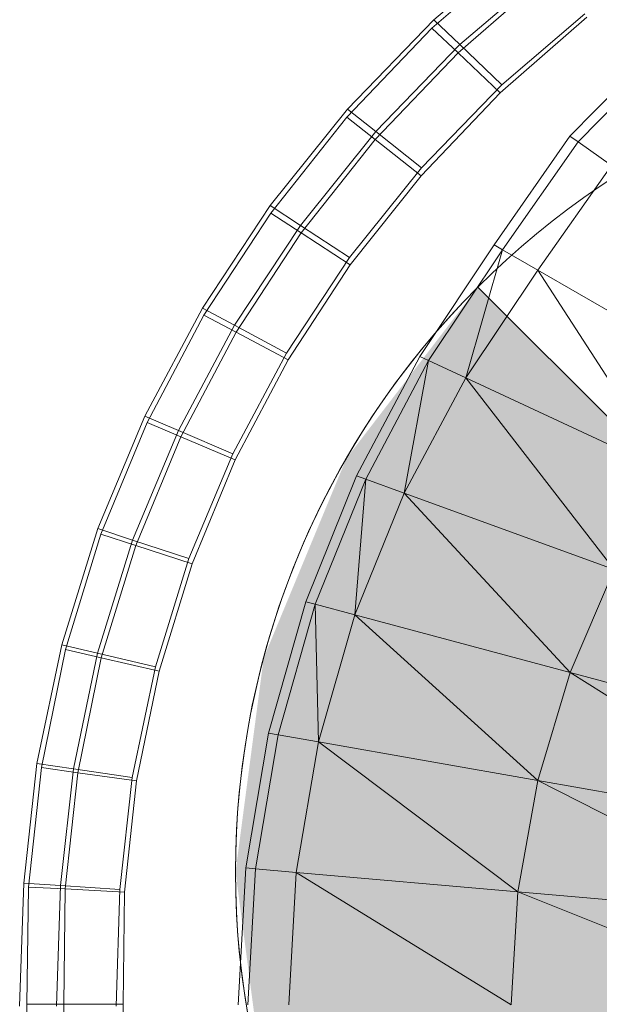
# Model space of a CAD drawing. Header units: metres. Extents: x 397.7 to 427.5, y 12.7 to 28.4.
# Tile 69 of 128: x 406.6873 to 406.7573, y 27.2235 to 27.3425. Entities that reach past the tile are written whole.
import ezdxf

# ---------------------------------------------------------------- set-up
doc = ezdxf.new("R2010")
doc.units = ezdxf.units.M
doc.layers.add('A-DETL-____-MBND', color=7, linetype='Continuous', lineweight=18)
doc.layers.add('A-DETL-GENF-OTLN', color=7, linetype='Continuous', lineweight=18)

# ---------------------------------------------------------------- blocks, each defined once
blk = doc.blocks.new('Family - Inodor P4-151432-08_ENLLUMENAT_P5')
at = {"layer": 'A-DETL-____-MBND', "color": 253, "true_color": 0xaaaaaa}
for p, q in [((0.06135, 0.32867), (0.05007, 0.31904)), ((0.04983, 0.318), (0.06155, 0.32822)), ((0.04983, 0.318), (0.06155, 0.32822)), ((0.06401, 0.32527), (0.0532, 0.31603)), ((0.06401, 0.32527), (0.0532, 0.31603)), ((0.05299, 0.31502), (0.06423, 0.32483)), ((0.05299, 0.31502), (0.06423, 0.32483)), ((0.06857, 0.31933), (0.05809, 0.31019)), ((0.06857, 0.31933), (0.05809, 0.31019)), ((0.06857, 0.31933), (0.05809, 0.31019)), ((0.05809, 0.31019), (0.06857, 0.31933)), ((0.06832, 0.31975), (0.05827, 0.31117)), ((0.06832, 0.31975), (0.05827, 0.31117)), ((0.03955, 0.30725), (0.04983, 0.318)), ((0.03955, 0.30725), (0.04983, 0.318)), ((0.05007, 0.31904), (0.03963, 0.30823)), ((0.05007, 0.31904), (0.03963, 0.30823)), ((0.04983, 0.318), (0.05299, 0.31502)), ((0.05299, 0.31502), (0.04983, 0.318)), ((0.05007, 0.31904), (0.0532, 0.31603)), ((0.0532, 0.31603), (0.05007, 0.31904)), ((0.0532, 0.31603), (0.04304, 0.30551)), ((0.0532, 0.31603), (0.04304, 0.30551)), ((0.0532, 0.31603), (0.05827, 0.31117)), ((0.05827, 0.31117), (0.0532, 0.31603)), ((0.06652, 0.30494), (0.07772, 0.31638)), ((0.07863, 0.31562), (0.06749, 0.30427)), ((0.04298, 0.30455), (0.05299, 0.31502)), ((0.04298, 0.30455), (0.05299, 0.31502)), ((0.05299, 0.31502), (0.05809, 0.31019)), ((0.05809, 0.31019), (0.05299, 0.31502)), ((0.05827, 0.31117), (0.04857, 0.30112)), ((0.05827, 0.31117), (0.04857, 0.30112)), ((0.05809, 0.31019), (0.04853, 0.30018)), ((0.05809, 0.31019), (0.04853, 0.30018)), ((0.05809, 0.31019), (0.04853, 0.30018)), ((0.04853, 0.30018), (0.05809, 0.31019)), ((0.03963, 0.30823), (0.03028, 0.29658)), ((0.03963, 0.30823), (0.03028, 0.29658)), ((0.03034, 0.29566), (0.03955, 0.30725)), ((0.03034, 0.29566), (0.03955, 0.30725)), ((0.03955, 0.30725), (0.04298, 0.30455)), ((0.04298, 0.30455), (0.03955, 0.30725)), ((0.03963, 0.30823), (0.04304, 0.30551)), ((0.04304, 0.30551), (0.03963, 0.30823)), ((0.04304, 0.30551), (0.03394, 0.29417)), ((0.04304, 0.30551), (0.03394, 0.29417)), ((0.04304, 0.30551), (0.04857, 0.30112)), ((0.04857, 0.30112), (0.04304, 0.30551)), ((0.05734, 0.29181), (0.06652, 0.30494)), ((0.06749, 0.30427), (0.06652, 0.30494)), ((0.03401, 0.29326), (0.04298, 0.30455)), ((0.03401, 0.29326), (0.04298, 0.30455)), ((0.04298, 0.30455), (0.04853, 0.30018)), ((0.04853, 0.30018), (0.04298, 0.30455)), ((0.06749, 0.30427), (0.05837, 0.29122)), ((0.07154, 0.30143), (0.06749, 0.30427)), ((0.07154, 0.30143), (0.06265, 0.28875)), ((0.04857, 0.30112), (0.03987, 0.29028)), ((0.04857, 0.30112), (0.03987, 0.29028)), ((0.04853, 0.30018), (0.03995, 0.28939)), ((0.04853, 0.30018), (0.03995, 0.28939)), ((0.04853, 0.30018), (0.03995, 0.28939)), ((0.03995, 0.28939), (0.04853, 0.30018)), ((0.03028, 0.29658), (0.0221, 0.28418)), ((0.03028, 0.29658), (0.0221, 0.28418)), ((0.03028, 0.29658), (0.03394, 0.29417)), ((0.03394, 0.29417), (0.03028, 0.29658)), ((0.02228, 0.28332), (0.03034, 0.29566)), ((0.02228, 0.28332), (0.03034, 0.29566)), ((0.03034, 0.29566), (0.03401, 0.29326)), ((0.03401, 0.29326), (0.03034, 0.29566)), ((0.03394, 0.29417), (0.02597, 0.28209)), ((0.03394, 0.29417), (0.02597, 0.28209)), ((0.03394, 0.29417), (0.03987, 0.29028)), ((0.03987, 0.29028), (0.03394, 0.29417)), ((0.02616, 0.28125), (0.03401, 0.29326)), ((0.02616, 0.28125), (0.03401, 0.29326)), ((0.03401, 0.29326), (0.03995, 0.28939)), ((0.03995, 0.28939), (0.03401, 0.29326)), ((0.04836, 0.27833), (0.05734, 0.29181)), ((0.05837, 0.29122), (0.05734, 0.29181)), ((0.05837, 0.29122), (0.04943, 0.27783)), ((0.05392, 0.27574), (0.05837, 0.29122)), ((0.06265, 0.28875), (0.05837, 0.29122)), ((0.03987, 0.29028), (0.03224, 0.27872)), ((0.03987, 0.29028), (0.03224, 0.27872)), ((0.03995, 0.28939), (0.03245, 0.27791)), ((0.03995, 0.28939), (0.03245, 0.27791)), ((0.03995, 0.28939), (0.03245, 0.27791)), ((0.03245, 0.27791), (0.03995, 0.28939)), ((0.06265, 0.28875), (0.05392, 0.27574)), ((0.0861, 0.27521), (0.06265, 0.28875)), ((0.06265, 0.28875), (0.07843, 0.26431)), ((0.0221, 0.28418), (0.01513, 0.27111)), ((0.0221, 0.28418), (0.01513, 0.27111)), ((0.0221, 0.28418), (0.02597, 0.28209)), ((0.02597, 0.28209), (0.0221, 0.28418)), ((0.01542, 0.27034), (0.02228, 0.28332)), ((0.01542, 0.27034), (0.02228, 0.28332)), ((0.02228, 0.28332), (0.02616, 0.28125)), ((0.02616, 0.28125), (0.02228, 0.28332)), ((0.02597, 0.28209), (0.01919, 0.26938)), ((0.02597, 0.28209), (0.01919, 0.26938)), ((0.01948, 0.26861), (0.02616, 0.28125)), ((0.01948, 0.26861), (0.02616, 0.28125)), ((0.02597, 0.28209), (0.03224, 0.27872)), ((0.03224, 0.27872), (0.02597, 0.28209)), ((0.02616, 0.28125), (0.03245, 0.27791)), ((0.03245, 0.27791), (0.02616, 0.28125)), ((0.03224, 0.27872), (0.02575, 0.26656)), ((0.03224, 0.27872), (0.02575, 0.26656)), ((0.03245, 0.27791), (0.02606, 0.26582)), ((0.03245, 0.27791), (0.02606, 0.26582)), ((0.03245, 0.27791), (0.02606, 0.26582)), ((0.02606, 0.26582), (0.03245, 0.27791)), ((0.04072, 0.2639), (0.04836, 0.27833)), ((0.04943, 0.27783), (0.04183, 0.2635)), ((0.04648, 0.2618), (0.04943, 0.27783)), ((0.04943, 0.27783), (0.04836, 0.27833)), ((0.05392, 0.27574), (0.04943, 0.27783)), ((0.05392, 0.27574), (0.04648, 0.2618)), ((0.07843, 0.26431), (0.05392, 0.27574)), ((0.07185, 0.25257), (0.05392, 0.27574)), ((0.01513, 0.27111), (0.00944, 0.2575)), ((0.01513, 0.27111), (0.00944, 0.2575)), ((0.00983, 0.25682), (0.01542, 0.27034)), ((0.00983, 0.25682), (0.01542, 0.27034)), ((0.01513, 0.27111), (0.01919, 0.26938)), ((0.01919, 0.26938), (0.01513, 0.27111)), ((0.01542, 0.27034), (0.01948, 0.26861)), ((0.01948, 0.26861), (0.01542, 0.27034)), ((0.01919, 0.26938), (0.01365, 0.25612)), ((0.01919, 0.26938), (0.01365, 0.25612)), ((0.01919, 0.26938), (0.02575, 0.26656)), ((0.02575, 0.26656), (0.01919, 0.26938)), ((0.01404, 0.25545), (0.01948, 0.26861)), ((0.01404, 0.25545), (0.01948, 0.26861)), ((0.01948, 0.26861), (0.02606, 0.26582)), ((0.02606, 0.26582), (0.01948, 0.26861)), ((0.02575, 0.26656), (0.02046, 0.25389)), ((0.02575, 0.26656), (0.02046, 0.25389)), ((0.02606, 0.26582), (0.02086, 0.25324)), ((0.02606, 0.26582), (0.02086, 0.25324)), ((0.02606, 0.26582), (0.02086, 0.25324)), ((0.02086, 0.25324), (0.02606, 0.26582)), ((0.03458, 0.24866), (0.04072, 0.2639)), ((0.04183, 0.2635), (0.03573, 0.24836)), ((0.0405, 0.24708), (0.04183, 0.2635)), ((0.04183, 0.2635), (0.04072, 0.2639)), ((0.04648, 0.2618), (0.04183, 0.2635)), ((0.04648, 0.2618), (0.0405, 0.24708)), ((0.07185, 0.25257), (0.04648, 0.2618)), ((0.06653, 0.2401), (0.04648, 0.2618)), ((0.00944, 0.2575), (0.00508, 0.24346)), ((0.00944, 0.2575), (0.00508, 0.24346)), ((0.00944, 0.2575), (0.01365, 0.25612)), ((0.01365, 0.25612), (0.00944, 0.2575)), ((0.00555, 0.24287), (0.00983, 0.25682)), ((0.00555, 0.24287), (0.00983, 0.25682)), ((0.01365, 0.25612), (0.0094, 0.24244)), ((0.01365, 0.25612), (0.0094, 0.24244)), ((0.00983, 0.25682), (0.01404, 0.25545)), ((0.01404, 0.25545), (0.00983, 0.25682)), ((0.01365, 0.25612), (0.02046, 0.25389)), ((0.02046, 0.25389), (0.01365, 0.25612)), ((0.00987, 0.24187), (0.01404, 0.25545)), ((0.00987, 0.24187), (0.01404, 0.25545)), ((0.01404, 0.25545), (0.02086, 0.25324)), ((0.02086, 0.25324), (0.01404, 0.25545)), ((0.02046, 0.25389), (0.0164, 0.24081)), ((0.02046, 0.25389), (0.0164, 0.24081)), ((0.02086, 0.25324), (0.01687, 0.24026)), ((0.02086, 0.25324), (0.01687, 0.24026)), ((0.02086, 0.25324), (0.01687, 0.24026)), ((0.01687, 0.24026), (0.02086, 0.25324)), ((0.07185, 0.25257), (0.06653, 0.2401)), ((0.03007, 0.23279), (0.03458, 0.24866)), ((0.03573, 0.24836), (0.03124, 0.23259)), ((0.03573, 0.24836), (0.03458, 0.24866)), ((0.0405, 0.24708), (0.03573, 0.24836)), ((0.03611, 0.23173), (0.03573, 0.24836)), ((0.0405, 0.24708), (0.03611, 0.23173)), ((0.06653, 0.2401), (0.0405, 0.24708)), ((0.06262, 0.22705), (0.0405, 0.24708)), ((0.00508, 0.24346), (0.00209, 0.22909)), ((0.00508, 0.24346), (0.00209, 0.22909)), ((0.00508, 0.24346), (0.0094, 0.24244)), ((0.0094, 0.24244), (0.00508, 0.24346)), ((0.00262, 0.22862), (0.00555, 0.24287)), ((0.00262, 0.22862), (0.00555, 0.24287)), ((0.00555, 0.24287), (0.00987, 0.24187)), ((0.00987, 0.24187), (0.00555, 0.24287)), ((0.0094, 0.24244), (0.00649, 0.22846)), ((0.0094, 0.24244), (0.00649, 0.22846)), ((0.00702, 0.22799), (0.00987, 0.24187)), ((0.00702, 0.22799), (0.00987, 0.24187)), ((0.0094, 0.24244), (0.0164, 0.24081)), ((0.0164, 0.24081), (0.0094, 0.24244)), ((0.00987, 0.24187), (0.01687, 0.24026)), ((0.01687, 0.24026), (0.00987, 0.24187)), ((0.0164, 0.24081), (0.01361, 0.22743)), ((0.0164, 0.24081), (0.01361, 0.22743)), ((0.01687, 0.24026), (0.01414, 0.22699)), ((0.01687, 0.24026), (0.01414, 0.22699)), ((0.01687, 0.24026), (0.01414, 0.22699)), ((0.01414, 0.22699), (0.01687, 0.24026)), ((0.06653, 0.2401), (0.06262, 0.22705)), ((0.1005, 0.231), (0.06653, 0.2401)), ((0.09718, 0.22096), (0.06653, 0.2401)), ((0.02732, 0.21647), (0.03007, 0.23279)), ((0.03124, 0.23259), (0.0285, 0.21636)), ((0.03124, 0.23259), (0.03007, 0.23279)), ((0.03611, 0.23173), (0.03124, 0.23259)), ((0.03611, 0.23173), (0.03343, 0.21593)), ((0.06262, 0.22705), (0.03611, 0.23173)), ((0.06022, 0.21359), (0.03611, 0.23173)), ((0.00209, 0.22909), (0.00049, 0.21462)), ((0.00209, 0.22909), (0.00049, 0.21462)), ((0.00105, 0.21417), (0.00262, 0.22862)), ((0.00105, 0.21417), (0.00262, 0.22862)), ((0.00209, 0.22909), (0.00649, 0.22846)), ((0.00649, 0.22846), (0.00209, 0.22909)), ((0.00262, 0.22862), (0.00702, 0.22799)), ((0.00702, 0.22799), (0.00262, 0.22862)), ((0.00649, 0.22846), (0.00493, 0.21434)), ((0.00649, 0.22846), (0.00493, 0.21434)), ((0.0055, 0.21393), (0.00702, 0.22799)), ((0.0055, 0.21393), (0.00702, 0.22799)), ((0.00649, 0.22846), (0.01361, 0.22743)), ((0.01361, 0.22743), (0.00649, 0.22846)), ((0.00702, 0.22799), (0.01414, 0.22699)), ((0.01414, 0.22699), (0.00702, 0.22799)), ((0.01361, 0.22743), (0.01211, 0.21387)), ((0.01361, 0.22743), (0.01211, 0.21387)), ((0.01414, 0.22699), (0.01269, 0.21354)), ((0.01414, 0.22699), (0.01269, 0.21354)), ((0.01414, 0.22699), (0.01269, 0.21354)), ((0.01269, 0.21354), (0.01414, 0.22699)), ((0.06262, 0.22705), (0.06022, 0.21359)), ((0.09718, 0.22096), (0.06262, 0.22705)), ((0.09514, 0.21053), (0.06262, 0.22705)), ((0.0264, 0.19991), (0.02732, 0.21647)), ((0.0285, 0.21636), (0.02732, 0.21647)), ((0.0285, 0.21636), (0.02758, 0.19991)), ((0.03343, 0.21593), (0.0285, 0.21636)), ((0.03343, 0.21593), (0.03253, 0.19991)), ((0.06022, 0.21359), (0.03343, 0.21593)), ((0.05941, 0.19991), (0.03343, 0.21593)), ((0.00049, 0.21462), (0, 0.19975)), ((0.00049, 0.21462), (0, 0.19975)), ((0.00049, 0.21462), (0.00493, 0.21434)), ((0.00493, 0.21434), (0.00049, 0.21462)), ((0.00493, 0.21434), (0.00445, 0.19976)), ((0.00493, 0.21434), (0.00445, 0.19976)), ((0.00493, 0.21434), (0.01211, 0.21387)), ((0.01211, 0.21387), (0.00493, 0.21434)), ((0.00088, 0.19999), (0.00105, 0.21417)), ((0.00088, 0.19999), (0.00105, 0.21417)), ((0.00105, 0.21417), (0.0055, 0.21393)), ((0.0055, 0.21393), (0.00105, 0.21417)), ((0.00533, 0.19999), (0.0055, 0.21393)), ((0.00533, 0.19999), (0.0055, 0.21393)), ((0.0055, 0.21393), (0.01269, 0.21354)), ((0.01269, 0.21354), (0.0055, 0.21393)), ((0.01211, 0.21387), (0.01165, 0.19976)), ((0.01211, 0.21387), (0.01165, 0.19976)), ((0.01269, 0.21354), (0.01253, 0.19999)), ((0.01269, 0.21354), (0.01253, 0.19999)), ((0.01269, 0.21354), (0.01253, 0.19999)), ((0.01253, 0.19999), (0.01269, 0.21354)), ((0.06022, 0.21359), (0.05941, 0.19991)), ((0.09514, 0.21053), (0.06022, 0.21359)), ((0.09445, 0.19991), (0.06022, 0.21359)), ((0.00105, 0.18582), (0.00088, 0.19999)), ((0.00088, 0.19999), (0.00533, 0.19999)), ((0.00105, 0.18582), (0.00088, 0.19999)), ((0.00533, 0.19999), (0.00088, 0.19999)), ((0.0055, 0.18606), (0.00533, 0.19999)), ((0.00533, 0.19999), (0.01253, 0.19999)), ((0.0055, 0.18606), (0.00533, 0.19999)), ((0.01253, 0.19999), (0.00533, 0.19999)), ((0.01253, 0.19999), (0.01269, 0.18645)), ((0.01253, 0.19999), (0.01269, 0.18645)), ((0.01253, 0.19999), (0.01269, 0.18645)), ((0.01269, 0.18645), (0.01253, 0.19999))]:
    blk.add_line(p, q, dxfattribs=at)
blk = doc.blocks.new('LONDR55-XX_ZZ-ARQ-CAA-M3D-Londres55_ifc-1-08_ENLLUMENAT_P5')
at = {"layer": 'A-DETL-____-MBND', "color": 253, "lineweight": 18, "true_color": 0xaaaaaa}
blk.add_blockref('Family - Inodor P4-151432-08_ENLLUMENAT_P5', (406.68727, 27.02347), dxfattribs=at)
blk = doc.blocks.new('ZYR_06_02_02 Down Superficie - L 01-834878-08_ENLLUMENAT_P5')
at = {"layer": 'A-DETL-GENF-OTLN', "true_color": 0x00c400}
blk.add_hatch(color=92, dxfattribs=at).paths.add_polyline_path([(-0.07071, -0.07071), (0, 0), (-0.07071, 0.07071), (-0.0866, 0.05), (-0.09659, 0.02588), (-0.1, 0), (-0.09659, -0.02588), (-0.0866, -0.05)])
at = {"layer": 'A-DETL-GENF-OTLN', "color": 92, "true_color": 0x00c400}
for p, q in [((0, 0), (-0.07071, 0.07071)), ((-0.07071, 0.07071), (0.07071, -0.07071))]:
    blk.add_line(p, q, dxfattribs=at)
blk.add_circle((0, 0), 0.1, dxfattribs=at)
blk.add_arc((0, 0), 0.1, 135, 225, dxfattribs=at)

msp = doc.modelspace()

# ---------------------------------------------------------------- block references
at = {"lineweight": 5}
msp.add_blockref('LONDR55-XX_ZZ-ARQ-CAA-M3D-Londres55_ifc-1-08_ENLLUMENAT_P5', (0, 0), dxfattribs=at)
at = {"layer": 'A-DETL-GENF-OTLN', "color": 92, "true_color": 0x00c400}
msp.add_blockref('ZYR_06_02_02 Down Superficie - L 01-834878-08_ENLLUMENAT_P5', (406.81336, 27.23946), dxfattribs=at)

doc.saveas('drawing.dxf')
